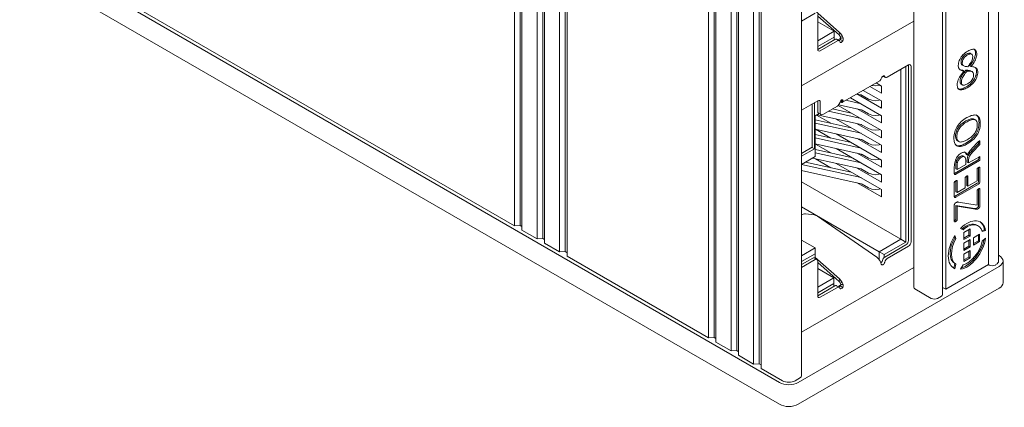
# Model space of a CAD drawing. Header units: millimetres. Extents: x 5 to 292, y 5 to 205.
# Tile 1 of 21: x 45 to 73, y 42 to 53. Entities that reach past the tile are written whole.
import ezdxf

# ---------------------------------------------------------------- set-up
doc = ezdxf.new("R2010")
doc.units = ezdxf.units.MM

# ---------------------------------------------------------------- blocks, each defined once
blk = doc.blocks.new('Seite_1')
at = {"color": 7, "linetype": 'Continuous', "lineweight": 9}
for p, q in [((59.02, 103.0091), (59.02, 47.1811)), ((59.1791, 102.9172), (59.1791, 47.1914)), ((59.2321, 102.8866), (59.2321, 47.0587)), ((59.6564, 102.6417), (59.6564, 46.8137)), ((59.8155, 102.5498), (59.8155, 46.8239)), ((59.8685, 102.5192), (59.8685, 46.6912)), ((60.2928, 102.2743), (60.2928, 46.4463)), ((60.4519, 102.1824), (60.4519, 46.4565)), ((60.5049, 102.1518), (60.5049, 46.3238)), ((72.3666, 101.7946), (72.3666, 46.0891)), ((72.652, 46.1911), (72.652, 101.9593)), ((71.0774, 45.2522), (71.0774, 101.0502)), ((71.1646, 45.3951), (71.1646, 101.1005)), ((70.2617, 100.5793), (70.2617, 45.4563)), ((64.4824, 99.8554), (64.4824, 44.0274)), ((64.6415, 99.7635), (64.6415, 44.0376)), ((64.6945, 99.7329), (64.6945, 43.905)), ((65.1188, 99.488), (65.1188, 43.66)), ((65.2779, 99.3961), (65.2779, 43.6702)), ((65.3309, 99.3655), (65.3309, 43.5375)), ((65.7552, 99.1205), (65.7552, 43.2926)), ((65.9143, 99.0287), (65.9143, 43.3028)), ((65.9673, 98.9981), (65.9673, 43.1701)), ((67.1078, 42.9603), (67.1078, 98.7584)), ((66.48, 42.7721), (45.09, 55.1216)), ((66.48, 42.1597), (45.09, 54.5092)), ((59.02, 47.1811), (48.5018, 53.2538)), ((67.1078, 51.1249), (70.2617, 52.9458)), ((68.1636, 52.3903), (68.0928, 52.4312)), ((71.8354, 51.6818), (71.8707, 51.6614)), ((69.3969, 51.3999), (69.4677, 51.359)), ((71.648, 51.5598), (71.6833, 51.5394)), ((71.7341, 51.559), (71.7694, 51.5386)), ((68.2429, 50.6493), (69.3042, 51.2621)), ((67.5806, 50.3512), (67.6513, 50.3104)), ((72.0709, 49.4689), (71.9019, 49.2948)), ((71.9126, 49.3676), (72.0707, 49.5335)), ((72.1063, 49.4485), (71.9372, 49.2744)), ((72.0709, 49.4689), (72.1063, 49.4485)), ((71.7419, 49.1882), (71.7772, 49.1678)), ((71.8058, 48.9507), (72.1113, 49.1271)), ((71.9019, 49.2948), (71.9372, 49.2744)), ((71.406, 48.65), (71.406, 48.8267)), ((72.0758, 49.0365), (71.4096, 48.6518)), ((72.1112, 49.016), (71.445, 48.6314)), ((71.4501, 48.7862), (71.4501, 48.879)), ((71.4573, 48.9722), (71.4927, 48.9518)), ((71.7278, 48.9057), (71.4854, 48.7657)), ((71.4854, 48.7657), (71.4854, 48.8586)), ((71.7278, 49.0133), (71.7278, 48.9057)), ((71.7705, 49.0449), (71.7705, 48.9711)), ((71.7705, 48.9711), (71.8058, 48.9507)), ((71.8058, 49.0245), (71.8058, 48.9507)), ((72.0909, 48.8234), (72.0909, 48.4429)), ((72.1262, 48.822), (72.1262, 48.4225)), ((71.4501, 48.7862), (71.4854, 48.7657)), ((71.7111, 48.2526), (71.7111, 48.5316)), ((71.7538, 48.5776), (71.7538, 48.3181)), ((71.7891, 48.5766), (71.7891, 48.2977)), ((72.0468, 48.4465), (72.0468, 48.7762)), ((71.406, 48.0067), (71.406, 48.4021)), ((72.0519, 48.3792), (71.4097, 48.0084)), ((72.0873, 48.3588), (71.445, 47.988)), ((71.4501, 48.4487), (71.4501, 48.1428)), ((71.4854, 48.4479), (71.4854, 48.1224)), ((71.4854, 48.1224), (71.7111, 48.2526)), ((71.7538, 48.3181), (71.7891, 48.2977)), ((71.7891, 48.2977), (72.0468, 48.4465)), ((71.4501, 48.1428), (71.4854, 48.1224)), ((72.0454, 47.7662), (72.0454, 48.1727)), ((72.0909, 48.2206), (72.0909, 47.7483)), ((72.1262, 48.2194), (72.1262, 47.7279)), ((71.406, 47.3076), (71.406, 47.7708)), ((71.4414, 47.8285), (71.4633, 47.8411)), ((71.4515, 47.7542), (71.4868, 47.7338)), ((71.4515, 47.7542), (71.4515, 47.3747)), ((71.9706, 47.6699), (71.4515, 47.7542)), ((72.006, 47.6495), (71.4868, 47.7338)), ((71.4868, 47.7338), (71.4868, 47.3543)), ((71.5285, 47.8499), (72.0454, 47.7662)), ((72.0535, 47.6895), (72.0329, 47.6776)), ((71.9706, 47.6699), (72.006, 47.6495)), ((72.0889, 47.6691), (72.0683, 47.6572)), ((59.1791, 47.1914), (59.02, 47.1811)), ((59.2321, 47.1607), (59.1791, 47.1914)), ((72.0781, 47.1815), (72.0427, 47.2019)), ((59.6564, 46.8137), (59.2321, 47.0587)), ((71.4053, 46.8815), (71.4177, 46.8411)), ((71.4247, 46.9125), (71.4531, 46.8206)), ((71.6512, 47.0671), (71.5842, 47.1109)), ((71.6772, 46.9974), (71.854, 47.0995)), ((71.6772, 46.7933), (71.6772, 46.9974)), ((71.8186, 46.9158), (71.6772, 46.8341)), ((71.854, 46.8954), (71.6772, 46.7933)), ((71.8186, 47.0791), (71.8186, 46.9158)), ((71.854, 46.8954), (71.8186, 46.9158)), ((71.854, 47.0995), (71.854, 46.8954)), ((71.9424, 46.8443), (72.1192, 46.9464)), ((72.0838, 46.926), (72.0838, 46.7627)), ((72.1192, 46.9464), (72.1192, 46.7423)), ((72.2525, 47.0685), (72.1836, 47.0473)), ((72.2879, 47.0481), (72.1925, 47.0188)), ((72.2879, 47.0481), (72.2525, 47.0685)), ((59.8155, 46.8239), (59.6564, 46.8137)), ((59.8685, 46.7933), (59.8155, 46.8239)), ((60.2928, 46.4463), (59.8685, 46.6912)), ((71.4531, 46.8206), (71.4177, 46.8411)), ((71.6772, 46.6912), (71.854, 46.7933)), ((71.6772, 46.4871), (71.6772, 46.6912)), ((71.8186, 46.6096), (71.6772, 46.5279)), ((71.854, 46.5892), (71.6772, 46.4871)), ((71.8186, 46.7729), (71.8186, 46.6096)), ((71.854, 46.5892), (71.8186, 46.6096)), ((71.854, 46.7933), (71.854, 46.5892)), ((71.9424, 46.6402), (71.9424, 46.8443)), ((72.0838, 46.7627), (71.9424, 46.681)), ((72.1192, 46.7423), (71.9424, 46.6402)), ((72.1192, 46.7423), (72.0838, 46.7627)), ((72.1925, 46.7546), (72.2879, 46.8354)), ((60.4519, 46.4565), (60.2928, 46.4463)), ((60.5049, 46.4259), (60.4519, 46.4565)), ((64.4824, 44.0274), (60.5049, 46.3238)), ((71.6772, 46.3851), (71.854, 46.4871)), ((71.6772, 46.1809), (71.6772, 46.3851)), ((71.8186, 46.3034), (71.6772, 46.2218)), ((71.8186, 46.4667), (71.8186, 46.3034)), ((71.854, 46.283), (71.8186, 46.3034)), ((71.854, 46.4871), (71.854, 46.283)), ((72.652, 46.353), (72.6672, 46.3442)), ((72.6672, 46.0381), (67.0103, 42.7721)), ((67.5393, 46.2377), (67.4683, 46.2787)), ((72.3666, 46.0891), (71.1646, 45.3951)), ((71.4177, 46.1194), (71.3894, 45.9947)), ((71.4531, 46.099), (71.4177, 46.1194)), ((71.4531, 46.099), (71.4247, 45.9743)), ((71.5842, 45.9601), (71.6512, 46.0813)), ((71.854, 46.283), (71.6772, 46.1809)), ((72.3843, 46.0789), (72.3666, 46.0891)), ((72.5788, 46.0891), (72.5611, 46.0789)), ((72.777, 45.5788), (72.777, 46.1911)), ((67.1078, 44.1898), (70.2617, 46.0108)), ((71.4247, 45.9743), (71.3894, 45.9947)), ((68.1624, 45.4544), (68.0915, 45.4954)), ((72.6672, 45.4257), (67.0103, 42.1597)), ((70.758, 45.1399), (70.2984, 45.4053)), ((71.0408, 45.2011), (70.9347, 45.1399)), ((71.1646, 45.3951), (71.0774, 45.4454)), ((71.0938, 45.4359), (71.0774, 45.4264)), ((64.6415, 44.0376), (64.4824, 44.0274)), ((64.6945, 44.007), (64.6415, 44.0376)), ((65.1188, 43.66), (64.6945, 43.905)), ((65.2779, 43.6702), (65.1188, 43.66)), ((65.3309, 43.6396), (65.2779, 43.6702)), ((65.7552, 43.2926), (65.3309, 43.5375)), ((65.9143, 43.3028), (65.7552, 43.2926)), ((65.9673, 43.2722), (65.9143, 43.3028)), ((66.5684, 42.8231), (65.9673, 43.1701)), ((67.0712, 42.9093), (66.9219, 42.8231))]:
    blk.add_line(p, q, dxfattribs=at)
at = {"color": 7, "lineweight": 9, "flags": 128}
for points in [[(67.4833, 53.2371), (68.1733, 52.6267)], [(67.4904, 53.1687), (67.1015, 52.9441)], [(67.5611, 52.1481), (67.5611, 53.1279)], [(68.161, 52.5533), (67.5611, 53.0841)], [(68.0192, 52.6554), (67.5611, 52.9199)], [(68.0192, 52.6554), (67.5611, 52.391)], [(67.5611, 52.2277), (68.0192, 52.4921)], [(68.0429, 52.4262), (67.5611, 52.1481)], [(68.0192, 52.4921), (68.0192, 52.6554)], [(68.0192, 52.4921), (68.0192, 52.4116)], [(68.0429, 52.4262), (68.0651, 52.4349), (68.0851, 52.4344), (68.0922, 52.43)], [(68.2091, 52.4609), (68.1268, 52.4134)], [(68.1733, 52.6267), (68.161, 52.5533)], [(68.1966, 52.5008), (68.1807, 52.53), (68.161, 52.5533)], [(68.1614, 52.3926), (68.1788, 52.406), (68.1943, 52.4247)], [(68.1733, 52.6267), (68.2152, 52.5813), (68.2495, 52.5245)], [(68.1943, 52.4247), (68.2017, 52.4361), (68.2067, 52.4476), (68.2092, 52.4592), (68.2091, 52.4707)], [(68.1943, 52.4247), (68.265, 52.3838)], [(68.2495, 52.5245), (68.1966, 52.5008)], [(68.1966, 52.5008), (68.2091, 52.4707)], [(68.2091, 52.4707), (68.2744, 52.4642)], [(68.2744, 52.4642), (68.2495, 52.5245)], [(68.2744, 52.4642), (68.2761, 52.4205), (68.265, 52.3838)], [(67.6318, 52.1072), (67.6048, 52.0978), (67.5818, 52.1023), (67.5665, 52.1199), (67.5611, 52.1481)], [(68.1136, 52.3854), (67.6318, 52.1072)], [(68.1813, 52.3662), (68.1715, 52.3839), (68.1558, 52.3936), (68.1358, 52.3941), (68.1136, 52.3854)], [(68.2322, 52.3518), (68.2155, 52.3452), (68.2005, 52.3456), (68.1887, 52.3528), (68.1813, 52.3662)], [(68.265, 52.3838), (68.2495, 52.3652), (68.2322, 52.3518)], [(71.7857, 52.0989), (71.814, 52.1143), (71.8405, 52.1269), (71.8652, 52.1367), (71.8882, 52.1436), (71.9095, 52.1478), (71.9287, 52.1497), (71.9463, 52.1493), (71.9623, 52.1468), (71.9767, 52.1421), (71.9912, 52.1342), (72.0036, 52.1238), (72.0139, 52.1108), (72.0223, 52.0952), (72.0287, 52.0775), (72.0332, 52.0579), (72.036, 52.0365), (72.0369, 52.0133)], [(71.951, 52.1577), (71.9621, 52.1499), (71.9718, 52.1403), (71.9801, 52.1288), (71.9869, 52.1156), (71.9933, 52.0979), (71.9979, 52.0783), (72.0006, 52.0569), (72.0015, 52.0337)], [(71.5178, 51.6944), (71.5195, 51.7281), (71.5245, 51.7623), (71.5328, 51.7971), (71.5445, 51.8321), (71.5596, 51.8667), (71.5781, 51.9008), (71.6001, 51.9343), (71.6235, 51.9644), (71.6499, 51.9938), (71.6795, 52.0224), (71.712, 52.0496), (71.7474, 52.075), (71.7857, 52.0989)], [(71.5952, 51.7864), (71.5971, 51.8152), (71.6027, 51.8434), (71.612, 51.871), (71.625, 51.8979), (71.6417, 51.9241), (71.6615, 51.9483), (71.6847, 51.9707), (71.7113, 51.9915), (71.7413, 52.0107)], [(71.6306, 51.766), (71.6325, 51.7948), (71.638, 51.823), (71.6473, 51.8506), (71.6603, 51.8775), (71.677, 51.9037), (71.6969, 51.9278), (71.7201, 51.9503), (71.7467, 51.9711), (71.7767, 51.9903)], [(71.7413, 52.0107), (71.7605, 52.021), (71.7785, 52.0292), (71.7953, 52.0351), (71.8109, 52.0389), (71.8257, 52.0404), (71.839, 52.0396), (71.8507, 52.0364), (71.8574, 52.0331)], [(71.7767, 51.9903), (71.7959, 52.0006), (71.8139, 52.0087), (71.8307, 52.0147), (71.8463, 52.0184), (71.8611, 52.02), (71.8744, 52.0192), (71.8861, 52.016), (71.8975, 52.0095), (71.907, 52.0002), (71.9144, 51.988), (71.9198, 51.9731), (71.923, 51.9556), (71.9241, 51.9355)], [(71.9241, 51.9355), (71.9223, 51.9089), (71.9169, 51.8812), (71.9078, 51.8525), (71.8952, 51.8226), (71.879, 51.7917), (71.86, 51.7604), (71.8379, 51.7281), (71.8128, 51.6949), (71.7847, 51.6608)], [(72.0015, 52.0337), (72, 52.004), (71.9954, 51.9735), (71.9878, 51.942), (71.9772, 51.9099), (71.9638, 51.8773), (71.9476, 51.844), (71.925, 51.8043), (71.8986, 51.7641), (71.8687, 51.7233), (71.8354, 51.6818)], [(71.8926, 52.0128), (71.8572, 52.0332)], [(72.0369, 52.0133), (72.0354, 51.9836), (72.0308, 51.9531), (72.0231, 51.9216), (72.0126, 51.8895), (71.9992, 51.8568), (71.9829, 51.8236), (71.9603, 51.7839), (71.934, 51.7437), (71.9041, 51.7029), (71.8707, 51.6614)], [(69.5177, 51.364), (70.1161, 51.7095)], [(69.9024, 51.5861), (69.9024, 46.8076)], [(70.0438, 46.7259), (70.0438, 51.6678)], [(70.1161, 51.7095), (70.1431, 51.7189), (70.1661, 51.7145), (70.1814, 51.6968), (70.1868, 51.6687)], [(70.1161, 51.7095), (70.1161, 46.7697)], [(70.1868, 51.6687), (70.1868, 46.7289)], [(71.6833, 51.5394), (71.6548, 51.5411), (71.629, 51.545), (71.6057, 51.5512), (71.585, 51.56), (71.5669, 51.5716), (71.5514, 51.586), (71.5413, 51.5993), (71.5329, 51.6144), (71.5263, 51.6312), (71.5216, 51.6502), (71.5188, 51.6712), (71.5178, 51.6944)], [(71.648, 51.5598), (71.6253, 51.561), (71.6042, 51.5635), (71.5888, 51.5665), (71.5743, 51.5703)], [(71.634, 51.7027), (71.6206, 51.7128), (71.6101, 51.7253), (71.6025, 51.7404), (71.5985, 51.754), (71.5961, 51.7694), (71.5952, 51.7864)], [(71.7847, 51.6608), (71.7563, 51.6618), (71.7311, 51.6641), (71.7088, 51.6677), (71.6895, 51.6731), (71.6729, 51.6803), (71.6591, 51.6896), (71.6486, 51.7005), (71.6406, 51.7135), (71.6351, 51.7287), (71.6317, 51.7462), (71.6306, 51.766)], [(71.6351, 51.7021), (71.6705, 51.6817)], [(71.8707, 51.6614), (71.8998, 51.6609), (71.9267, 51.6588), (71.9515, 51.6552), (71.9741, 51.6497), (71.9943, 51.642), (72.012, 51.6321), (72.0273, 51.6199), (72.0392, 51.6067), (72.049, 51.5918), (72.0567, 51.5749), (72.0623, 51.5556), (72.0656, 51.5338), (72.0667, 51.5094)], [(71.9949, 51.6374), (72.0042, 51.6266), (72.0123, 51.6146), (72.0189, 51.6014), (72.0242, 51.5867), (72.0282, 51.5696), (72.0306, 51.5506), (72.0314, 51.5299)], [(69.3353, 51.2976), (69.3104, 51.266)], [(69.3353, 51.2976), (69.351, 51.3313), (69.3663, 51.3655)], [(69.3663, 51.3655), (69.3817, 51.3842), (69.3991, 51.3976)], [(69.4159, 51.389), (69.385, 51.3711)], [(69.3991, 51.3976), (69.4158, 51.4042), (69.4308, 51.4038), (69.4425, 51.3966), (69.4499, 51.3832)], [(69.4499, 51.3832), (69.4597, 51.3654), (69.4754, 51.3558), (69.4954, 51.3553), (69.5177, 51.364)], [(71.488, 51.1523), (71.4898, 51.1872), (71.4954, 51.2221), (71.5046, 51.257), (71.5172, 51.2921), (71.533, 51.3273), (71.5521, 51.3627), (71.5731, 51.3968), (71.5969, 51.4315), (71.6234, 51.4668), (71.6522, 51.5028), (71.6833, 51.5394)], [(71.5687, 51.2524), (71.5701, 51.2776), (71.5744, 51.3028), (71.5816, 51.3281), (71.5915, 51.354), (71.6042, 51.3808), (71.6197, 51.4086), (71.6372, 51.436), (71.6575, 51.4647), (71.6805, 51.4947), (71.706, 51.5261), (71.7341, 51.559)], [(71.6041, 51.232), (71.6055, 51.2572), (71.6098, 51.2824), (71.6169, 51.3077), (71.6268, 51.3336), (71.6395, 51.3604), (71.6551, 51.3882), (71.6726, 51.4156), (71.6928, 51.4443), (71.7158, 51.4742), (71.7414, 51.5057), (71.7694, 51.5386)], [(71.7341, 51.559), (71.7628, 51.559), (71.7892, 51.558), (71.8131, 51.556), (71.8346, 51.5527), (71.8535, 51.5476), (71.87, 51.5407), (71.8748, 51.5381)], [(72.0314, 51.5299), (72.0298, 51.494), (72.0251, 51.4586), (72.0173, 51.4236), (72.0064, 51.3891), (71.9927, 51.3554), (71.9763, 51.3225), (71.957, 51.2905), (71.9351, 51.2594), (71.9091, 51.228), (71.88, 51.1978), (71.848, 51.1687), (71.8132, 51.141), (71.7757, 51.1148), (71.7354, 51.09)], [(71.7694, 51.5386), (71.7982, 51.5386), (71.8245, 51.5376), (71.8485, 51.5356), (71.8699, 51.5323), (71.8889, 51.5272), (71.9053, 51.5203), (71.9193, 51.5113), (71.9306, 51.5), (71.9394, 51.4864), (71.9457, 51.4702), (71.9494, 51.4511), (71.9507, 51.4291)], [(72.0667, 51.5094), (72.0652, 51.4736), (72.0605, 51.4382), (72.0527, 51.4032), (72.0418, 51.3687), (72.0281, 51.3349), (72.0116, 51.3021), (71.9924, 51.2701), (71.9704, 51.239), (71.9444, 51.2076), (71.9154, 51.1774), (71.8834, 51.1483), (71.8486, 51.1206), (71.811, 51.0944), (71.7707, 51.0696)], [(71.9507, 51.4291), (71.9491, 51.4029), (71.9446, 51.3771), (71.9371, 51.3517), (71.9265, 51.3265), (71.9129, 51.3016), (71.8963, 51.2772), (71.8781, 51.2553), (71.8572, 51.2343), (71.8338, 51.2145), (71.8079, 51.1957), (71.7794, 51.178)], [(71.9094, 51.5181), (71.8741, 51.5385)], [(69.0248, 51.1008), (69.3544, 50.9105)], [(69.3113, 51.1395), (69.2899, 51.1312), (69.1847, 51.1191), (69.0794, 51.1312), (69.0783, 51.1317)], [(69.2016, 51.2028), (69.3544, 51.1146)], [(69.3544, 51.1146), (69.3544, 50.9105)], [(71.7707, 51.0696), (71.7417, 51.0536), (71.714, 51.0401), (71.6878, 51.029), (71.663, 51.0203), (71.6396, 51.014), (71.6181, 51.0103), (71.5982, 51.0089), (71.5798, 51.0099), (71.563, 51.0133), (71.5458, 51.02), (71.5308, 51.0297), (71.5179, 51.0426), (71.5072, 51.0585), (71.4988, 51.0774), (71.4928, 51.0994), (71.4892, 51.1243), (71.488, 51.1523)], [(71.7354, 51.09), (71.7063, 51.0741), (71.6787, 51.0605), (71.6525, 51.0494), (71.6276, 51.0407), (71.6042, 51.0345), (71.5827, 51.0307), (71.5628, 51.0293), (71.5445, 51.0303), (71.5276, 51.0337), (71.5166, 51.0375), (71.5064, 51.0426)], [(71.6027, 51.1677), (71.5936, 51.1742), (71.586, 51.1827), (71.5797, 51.193), (71.5749, 51.2051), (71.5715, 51.219), (71.5694, 51.2348), (71.5687, 51.2524)], [(71.6027, 51.1677), (71.638, 51.1473)], [(71.7794, 51.178), (71.7558, 51.1652), (71.7339, 51.1549), (71.7136, 51.1472), (71.6951, 51.1421), (71.6776, 51.1395), (71.6619, 51.1397), (71.648, 51.1427), (71.6377, 51.1474), (71.6288, 51.154), (71.6212, 51.1624), (71.6151, 51.1726), (71.6103, 51.1847), (71.6068, 51.1986), (71.6048, 51.2144), (71.6041, 51.232)], [(68.5032, 50.7732), (68.4702, 50.7805)], [(68.4803, 50.7864), (69.3544, 50.2818)], [(68.6606, 50.8905), (68.7786, 50.8644)], [(68.6642, 50.8926), (69.3544, 50.4941)], [(68.8134, 50.8513), (68.7972, 50.8589), (68.7786, 50.8644)], [(68.8134, 50.8513), (68.9902, 50.7492)], [(68.841, 50.9946), (69.3544, 50.6982)], [(69.3113, 50.7231), (69.2899, 50.7148), (69.1847, 50.7027), (69.0794, 50.7148), (68.9902, 50.7492)], [(67.5599, 50.7032), (67.1002, 50.4378)], [(67.401, 50.6115), (67.401, 49.3908)], [(67.4699, 50.6513), (67.4699, 49.3489)], [(67.5599, 50.7032), (67.5869, 50.7126), (67.6099, 50.7081), (67.6252, 50.6905), (67.6306, 50.6624)], [(67.5599, 50.397), (67.5599, 50.7032)], [(67.6306, 50.3562), (67.6306, 50.6624)], [(67.7013, 50.3153), (68.1123, 50.5526)], [(68.5032, 50.3568), (67.9756, 50.4737)], [(68.1123, 50.5526), (68.1346, 50.5696), (68.1546, 50.5932), (68.1702, 50.621), (68.1801, 50.6501)], [(68.1345, 50.5696), (69.3544, 49.8654)], [(68.1496, 50.5874), (68.7786, 50.448)], [(68.2482, 50.6528), (68.214, 50.6414), (68.172, 50.6502)], [(68.1801, 50.6501), (68.1874, 50.6719), (68.1992, 50.6927), (68.2142, 50.7104), (68.2309, 50.7232)], [(68.2125, 50.7102), (68.2482, 50.6528)], [(68.2309, 50.7232), (68.2482, 50.7298), (68.2637, 50.729)], [(68.2731, 50.6844), (68.2326, 50.7271)], [(68.2482, 50.6528), (68.2731, 50.6844)], [(68.2637, 50.729), (68.2748, 50.71), (68.2731, 50.6844)], [(68.7786, 50.6194), (68.3541, 50.7135)], [(68.6722, 50.4715), (69.3544, 50.0777)], [(69.3544, 50.6982), (69.3544, 50.4941)], [(67.5995, 50.3403), (67.4876, 50.2757)], [(67.4876, 50.2757), (67.4876, 49.1305)], [(67.5283, 50.2991), (67.9294, 50.0676)], [(67.5402, 50.306), (68.7786, 50.0315)], [(67.5806, 50.3512), (67.5652, 50.3689), (67.5599, 50.397)], [(67.6306, 50.3562), (67.636, 50.328), (67.6513, 50.3104), (67.6742, 50.3059), (67.7013, 50.3153)], [(68.7786, 50.203), (67.8595, 50.4067)], [(68.0754, 50.1874), (69.3544, 49.449)], [(68.8134, 50.4349), (68.7972, 50.4425), (68.7786, 50.448)], [(68.8134, 50.4349), (68.9902, 50.3328)], [(69.3113, 50.3067), (69.2899, 50.2984), (69.1847, 50.2863), (69.0794, 50.2984), (68.9902, 50.3328)], [(69.3544, 50.2818), (69.3544, 50.0777)], [(71.3949, 49.6527), (71.3964, 49.6982), (71.4009, 49.7425), (71.4085, 49.7856), (71.419, 49.8274), (71.4325, 49.8679), (71.4484, 49.9064), (71.467, 49.9438), (71.4882, 49.9799), (71.5121, 50.0147), (71.5393, 50.0489), (71.5691, 50.0818), (71.6018, 50.1133), (71.637, 50.1435), (71.6748, 50.1723), (71.715, 50.1998), (71.7578, 50.2258)], [(71.729, 50.1326), (71.7612, 50.1502), (71.7925, 50.1653), (71.8228, 50.1777), (71.8521, 50.1875), (71.8739, 50.1927), (71.8944, 50.1955), (71.9137, 50.1959), (71.9319, 50.1939), (71.9479, 50.1896), (71.9625, 50.1827)], [(71.7578, 50.2258), (71.7898, 50.2435), (71.8207, 50.2589), (71.8504, 50.2718), (71.8788, 50.2825), (71.9061, 50.2907), (71.9321, 50.2966), (71.9609, 50.3004), (71.9876, 50.3007), (72.0124, 50.2976), (72.0351, 50.291), (72.0539, 50.282), (72.0709, 50.27), (72.0861, 50.255), (72.0994, 50.237), (72.1109, 50.216), (72.1204, 50.192), (72.1278, 50.1648), (72.1331, 50.1345), (72.1363, 50.1011), (72.1374, 50.0646)], [(71.9981, 50.1622), (71.9628, 50.1826)], [(72.019, 50.3021), (72.0359, 50.2901), (72.0509, 50.2751), (72.0641, 50.2573), (72.0755, 50.2364), (72.0851, 50.2124), (72.0925, 50.1852), (72.0978, 50.155), (72.101, 50.1215), (72.102, 50.085)], [(68.5032, 49.9404), (67.4876, 50.1655)], [(68.7786, 49.7866), (67.4876, 50.0727)], [(68.6722, 50.0551), (69.3544, 49.6613)], [(68.8134, 50.0185), (68.7972, 50.0261), (68.7786, 50.0315)], [(68.8134, 50.0185), (68.9902, 49.9164)], [(69.3113, 49.8902), (69.2899, 49.882), (69.1847, 49.8699), (69.0794, 49.882), (68.9902, 49.9164)], [(71.4417, 49.7138), (71.4431, 49.7492), (71.4472, 49.7833), (71.454, 49.816), (71.4636, 49.8475), (71.4756, 49.8776), (71.4895, 49.906), (71.5054, 49.9332), (71.5234, 49.9593), (71.5432, 49.9842), (71.5691, 50.0124), (71.5973, 50.0392), (71.6279, 50.0646), (71.6601, 50.0885), (71.6938, 50.1112), (71.729, 50.1326)], [(71.4771, 49.6934), (71.4785, 49.7288), (71.4826, 49.7629), (71.4894, 49.7956), (71.499, 49.827), (71.5109, 49.8572), (71.5248, 49.8856), (71.5407, 49.9128), (71.5587, 49.9388), (71.5786, 49.9637), (71.6044, 49.992), (71.6327, 50.0188), (71.6632, 50.0441), (71.6955, 50.0681), (71.7292, 50.0908), (71.7643, 50.1122)], [(72.102, 50.085), (72.1005, 50.0386), (72.0959, 49.9936), (72.0883, 49.95), (72.0776, 49.9079), (72.064, 49.8672), (72.048, 49.8286), (72.0292, 49.7913), (72.0078, 49.7554), (71.9838, 49.7208), (71.9564, 49.6867), (71.9262, 49.6538), (71.8932, 49.6223), (71.8575, 49.592), (71.8192, 49.5629), (71.7782, 49.5351), (71.7347, 49.5086)], [(72.0538, 50.0218), (72.0524, 49.9859), (72.0484, 49.9515), (72.0416, 49.9186), (72.0322, 49.8873), (72.0203, 49.8574), (72.0066, 49.8292), (71.9907, 49.8022), (71.9727, 49.7763), (71.9528, 49.7515), (71.9268, 49.7233), (71.8982, 49.6965), (71.8671, 49.6711), (71.8342, 49.6469), (71.7996, 49.6237), (71.7632, 49.6017)], [(71.7643, 50.1122), (71.7966, 50.1298), (71.8279, 50.1449), (71.8582, 50.1573), (71.8875, 50.1671), (71.9092, 50.1723), (71.9298, 50.1751), (71.9491, 50.1755), (71.9672, 50.1735), (71.9825, 50.1694), (71.9964, 50.1631), (72.0091, 50.1545), (72.0204, 50.1436), (72.0304, 50.1303), (72.0388, 50.1145), (72.0454, 50.0957), (72.05, 50.074), (72.0529, 50.0494), (72.0538, 50.0218)], [(72.1374, 50.0646), (72.1358, 50.0182), (72.1313, 49.9732), (72.1236, 49.9296), (72.1129, 49.8875), (72.0994, 49.8468), (72.0833, 49.8082), (72.0646, 49.7709), (72.0432, 49.735), (72.0191, 49.7004), (71.9918, 49.6663), (71.9616, 49.6334), (71.9286, 49.6019), (71.8928, 49.5716), (71.8545, 49.5425), (71.8136, 49.5147), (71.77, 49.4882)], [(67.4876, 49.9012), (68.7786, 49.6151)], [(68.5032, 49.524), (67.4876, 49.7491)], [(68.7786, 49.3702), (67.4876, 49.6563)], [(67.5016, 49.8981), (67.9294, 49.6511)], [(68.0754, 49.771), (69.3544, 49.0326)], [(68.6722, 49.6387), (69.3544, 49.2448)], [(69.3544, 49.8654), (69.3544, 49.6613)], [(71.77, 49.4882), (71.7387, 49.471), (71.7085, 49.456), (71.6794, 49.4433), (71.6514, 49.433), (71.6244, 49.4249), (71.5987, 49.4191), (71.5757, 49.416), (71.554, 49.415), (71.5336, 49.4163), (71.5145, 49.4199), (71.4966, 49.4256), (71.478, 49.4349), (71.4612, 49.4471), (71.4461, 49.4622), (71.4329, 49.4802), (71.4214, 49.5012), (71.4119, 49.5253), (71.4044, 49.5524), (71.3991, 49.5827), (71.396, 49.6161), (71.3949, 49.6527)], [(71.4983, 49.5743), (71.486, 49.5829), (71.475, 49.5936), (71.4651, 49.6065), (71.4567, 49.6221), (71.4502, 49.6406), (71.4455, 49.6621), (71.4427, 49.6865), (71.4417, 49.7138)], [(71.7632, 49.6017), (71.7349, 49.5861), (71.7072, 49.5726), (71.6802, 49.5611), (71.6538, 49.5517), (71.6286, 49.5448), (71.6051, 49.541), (71.5831, 49.5404), (71.5628, 49.5428), (71.5443, 49.5485), (71.5277, 49.5576), (71.5131, 49.5702), (71.5005, 49.5861), (71.4921, 49.6017), (71.4855, 49.6202), (71.4808, 49.6417), (71.478, 49.6661), (71.4771, 49.6934)], [(67.401, 49.3908), (67.1078, 49.2215)], [(67.4699, 49.3489), (67.1078, 49.1399)], [(67.3992, 49.3898), (67.4699, 49.3489)], [(67.4876, 49.4848), (68.7786, 49.1987)], [(67.5016, 49.4817), (67.9294, 49.2347)], [(68.0754, 49.3546), (69.3544, 48.6161)], [(68.8134, 49.6021), (68.7972, 49.6097), (68.7786, 49.6151)], [(68.8134, 49.6021), (68.9902, 49.5)], [(69.3113, 49.4738), (69.2899, 49.4656), (69.1847, 49.4535), (69.0794, 49.4656), (68.9902, 49.5)], [(69.3544, 49.449), (69.3544, 49.2448)], [(71.7347, 49.5086), (71.7034, 49.4914), (71.6732, 49.4764), (71.6441, 49.4638), (71.616, 49.4534), (71.5891, 49.4453), (71.5633, 49.4395), (71.5403, 49.4364), (71.5186, 49.4355), (71.4982, 49.4368), (71.4791, 49.4403), (71.4613, 49.446), (71.4437, 49.4547)], [(71.498, 49.5744), (71.5334, 49.554)], [(71.7772, 49.1678), (71.7872, 49.1954), (71.7998, 49.2222), (71.8153, 49.2488), (71.8338, 49.2758), (71.8504, 49.2976), (71.869, 49.3198), (71.8897, 49.3431), (71.9126, 49.3676)], [(72.0707, 49.5335), (72.081, 49.5439), (72.0894, 49.5523), (72.0959, 49.5586), (72.1006, 49.5629), (72.1066, 49.5679), (72.1112, 49.571)], [(72.0937, 49.5425), (72.0933, 49.5255), (72.0923, 49.5119), (72.0904, 49.5008), (72.0876, 49.4917), (72.0835, 49.4836), (72.078, 49.4763), (72.0709, 49.4689)], [(72.129, 49.5221), (72.1287, 49.5051), (72.1276, 49.4915), (72.1257, 49.4804), (72.123, 49.4713), (72.1188, 49.4632), (72.1133, 49.4559), (72.1063, 49.4485)], [(72.1112, 49.571), (72.1154, 49.573), (72.119, 49.5736), (72.1214, 49.5729), (72.1234, 49.5707), (72.1251, 49.567), (72.1265, 49.5618), (72.1276, 49.555), (72.1284, 49.5464), (72.1289, 49.5354), (72.129, 49.5221)], [(67.4876, 49.1305), (67.1078, 48.9113)], [(67.4099, 49.0856), (68.7786, 48.7823)], [(68.7786, 48.9538), (67.4876, 49.2399)], [(68.5032, 49.1076), (67.4933, 49.3314)], [(68.6722, 49.2223), (69.3544, 48.8284)], [(68.8134, 49.1856), (68.7972, 49.1932), (68.7786, 49.1987)], [(68.8134, 49.1856), (68.9902, 49.0836)], [(69.3113, 49.0574), (69.2899, 49.0492), (69.1847, 49.0371), (69.0794, 49.0492), (68.9902, 49.0836)], [(71.4105, 48.9193), (71.4171, 48.9575), (71.426, 48.9939), (71.4372, 49.0286), (71.4508, 49.0613), (71.4667, 49.092), (71.4848, 49.1207), (71.5037, 49.1455), (71.5244, 49.1683), (71.5467, 49.189), (71.5706, 49.2074), (71.5961, 49.2237)], [(71.4573, 48.9722), (71.4639, 48.9975), (71.4721, 49.0207), (71.4819, 49.0419), (71.4934, 49.0612), (71.5065, 49.0785), (71.5256, 49.0989), (71.5471, 49.1169), (71.5707, 49.1325)], [(71.4927, 48.9518), (71.4992, 48.977), (71.5074, 49.0003), (71.5173, 49.0215), (71.5287, 49.0408), (71.5418, 49.0581), (71.561, 49.0785), (71.5824, 49.0965), (71.6061, 49.112)], [(71.5707, 49.1325), (71.5877, 49.1412), (71.6038, 49.1472), (71.6191, 49.1505), (71.6315, 49.1509), (71.6429, 49.1489), (71.6533, 49.1445)], [(71.5961, 49.2237), (71.6185, 49.2355), (71.6394, 49.2441), (71.6587, 49.2495), (71.6766, 49.2519), (71.6931, 49.2514), (71.7082, 49.2481), (71.722, 49.2421), (71.7357, 49.2327), (71.7481, 49.2204), (71.759, 49.2053), (71.7687, 49.1878), (71.7772, 49.1678)], [(71.6061, 49.112), (71.6231, 49.1208), (71.6392, 49.1268), (71.6544, 49.13), (71.6686, 49.1304), (71.6815, 49.1274), (71.6931, 49.1213), (71.7017, 49.1136), (71.7092, 49.1036), (71.7155, 49.0913), (71.7207, 49.0766), (71.7247, 49.0585), (71.727, 49.0373), (71.7278, 49.0133)], [(71.6889, 49.1239), (71.6536, 49.1444)], [(71.6882, 49.2616), (71.7007, 49.2529), (71.712, 49.2417), (71.7221, 49.2282), (71.7327, 49.2097), (71.7419, 49.1882)], [(71.9019, 49.2948), (71.877, 49.2681), (71.854, 49.2422), (71.8331, 49.2165), (71.8149, 49.1903), (71.7994, 49.1634), (71.7894, 49.1415), (71.7813, 49.119), (71.7753, 49.0956), (71.7717, 49.0709), (71.7705, 49.0449)], [(71.9372, 49.2744), (71.9123, 49.2477), (71.8893, 49.2218), (71.8685, 49.1961), (71.8502, 49.1699), (71.8348, 49.143), (71.8247, 49.1211), (71.8166, 49.0986), (71.8106, 49.0752), (71.807, 49.0505), (71.8058, 49.0245)], [(72.0937, 49.1022), (72.0932, 49.0856), (72.0919, 49.0719), (72.0901, 49.0609), (72.0879, 49.0521), (72.0848, 49.0452), (72.0807, 49.0401), (72.0758, 49.0365)], [(72.093, 49.1211), (72.0935, 49.1124), (72.0937, 49.1022)], [(72.129, 49.0818), (72.1286, 49.0652), (72.1273, 49.0515), (72.1255, 49.0404), (72.1233, 49.0317), (72.1201, 49.0248), (72.1161, 49.0197), (72.1112, 49.016)], [(72.1113, 49.1271), (72.1154, 49.1287), (72.119, 49.1286), (72.1213, 49.1273), (72.1232, 49.1249), (72.1248, 49.1213), (72.1261, 49.1164), (72.1276, 49.1078), (72.1287, 49.0964), (72.129, 49.0818)], [(68.7786, 48.5374), (67.1078, 48.9076)], [(68.5032, 48.6911), (67.2194, 48.9757)], [(67.5016, 49.0653), (67.9294, 48.8183)], [(68.0754, 48.9381), (69.3544, 48.1997)], [(68.6722, 48.8059), (69.3544, 48.412)], [(69.3544, 49.0326), (69.3544, 48.8284)], [(71.406, 48.8267), (71.4062, 48.8489), (71.4068, 48.8683), (71.4078, 48.8851), (71.4091, 48.903), (71.4105, 48.9193)], [(71.4501, 48.879), (71.4503, 48.9018), (71.451, 48.9214), (71.4522, 48.9378), (71.4543, 48.9556), (71.4573, 48.9722)], [(71.4854, 48.8586), (71.4857, 48.8814), (71.4864, 48.9009), (71.4875, 48.9174), (71.4897, 48.9352), (71.4927, 48.9518)], [(72.0468, 48.7762), (72.0481, 48.7841), (72.0518, 48.7923), (72.0584, 48.8011), (72.0657, 48.8078), (72.075, 48.8146), (72.0868, 48.8218)], [(72.0868, 48.8218), (72.0962, 48.8269), (72.1043, 48.8306), (72.1112, 48.8328), (72.1155, 48.8334), (72.1191, 48.833), (72.1219, 48.8319), (72.124, 48.8301), (72.1257, 48.8266), (72.1262, 48.822)], [(67.1078, 48.7362), (68.7786, 48.3659)], [(68.8134, 48.7692), (68.7972, 48.7768), (68.7786, 48.7823)], [(68.8134, 48.7692), (68.9902, 48.6672)], [(69.3113, 48.641), (69.2899, 48.6328), (69.1847, 48.6207), (69.0794, 48.6328), (68.9902, 48.6672)], [(69.3544, 48.6161), (69.3544, 48.412)], [(71.445, 48.6314), (71.435, 48.6264), (71.4266, 48.624), (71.4198, 48.6243), (71.4147, 48.6271), (71.4099, 48.6333), (71.407, 48.6409), (71.406, 48.65)], [(71.7111, 48.5316), (71.7125, 48.5395), (71.7166, 48.5479), (71.723, 48.5561), (71.7304, 48.5628), (71.74, 48.5696), (71.7515, 48.5767)], [(71.7515, 48.5767), (71.7609, 48.5819), (71.7689, 48.5855), (71.7755, 48.5876), (71.7795, 48.5882), (71.7828, 48.5878), (71.7853, 48.5867), (71.7872, 48.5848), (71.7886, 48.5812), (71.7891, 48.5766)], [(69.9024, 46.8076), (67.1078, 48.421)], [(68.6722, 48.3895), (69.3544, 47.9956)], [(68.8134, 48.3528), (68.7972, 48.3604), (68.7786, 48.3659)], [(68.8134, 48.3528), (68.9902, 48.2508)], [(69.3113, 48.2246), (69.2899, 48.2163), (69.1847, 48.2043), (69.0794, 48.2163), (68.9902, 48.2508)], [(71.406, 48.4021), (71.4073, 48.4099), (71.4111, 48.4181), (71.418, 48.4262), (71.4255, 48.4329), (71.4348, 48.44), (71.4466, 48.4473)], [(71.4466, 48.4473), (71.4559, 48.4523), (71.4641, 48.4558), (71.4709, 48.4579), (71.4751, 48.4586), (71.4785, 48.4586), (71.4812, 48.4577), (71.4832, 48.4559), (71.4849, 48.4525), (71.4854, 48.4479)], [(72.0909, 48.4429), (72.0897, 48.4314), (72.0861, 48.4189), (72.08, 48.4057), (72.0729, 48.3959), (72.0635, 48.3871), (72.0519, 48.3792)], [(72.1262, 48.4225), (72.125, 48.411), (72.1214, 48.3985), (72.1153, 48.3852), (72.1082, 48.3755), (72.0989, 48.3667), (72.0873, 48.3588)], [(69.3544, 48.1997), (69.3544, 47.9956)], [(71.445, 47.988), (71.435, 47.983), (71.4266, 47.9807), (71.4198, 47.9809), (71.4147, 47.9837), (71.4099, 47.9899), (71.407, 47.9976), (71.406, 48.0067)], [(72.0454, 48.1727), (72.0467, 48.1809), (72.0507, 48.1892), (72.0573, 48.1976), (72.0648, 48.2044), (72.0744, 48.2115), (72.0861, 48.2187)], [(72.0861, 48.2187), (72.0959, 48.2241), (72.1042, 48.2279), (72.1111, 48.2302), (72.1155, 48.2309), (72.1191, 48.2308), (72.1219, 48.2298), (72.124, 48.228), (72.1257, 48.2244), (72.1262, 48.2194)], [(69.2907, 46.4545), (67.1078, 47.7148)], [(71.406, 47.7708), (71.4073, 47.7834), (71.4109, 47.7954), (71.417, 47.8067), (71.4235, 47.8147), (71.4317, 47.822), (71.4414, 47.8285)], [(71.4633, 47.8411), (71.4727, 47.8462), (71.481, 47.8497), (71.4889, 47.852), (71.4971, 47.8532), (71.5062, 47.8533), (71.5165, 47.8522), (71.5285, 47.8499)], [(72.0909, 47.7483), (72.0896, 47.736), (72.0859, 47.7241), (72.0797, 47.7125), (72.0728, 47.7041), (72.0641, 47.6964), (72.0535, 47.6895)], [(72.1262, 47.7279), (72.125, 47.7156), (72.1213, 47.7037), (72.115, 47.6921), (72.1081, 47.6837), (72.0994, 47.676), (72.0889, 47.6691)], [(67.217, 47.516), (67.1864, 47.5159), (67.1508, 47.51), (67.1152, 47.4992), (67.1078, 47.4958)], [(67.4615, 47.4901), (67.217, 47.516)], [(67.5579, 47.4496), (67.5092, 47.4771), (67.4615, 47.4901)], [(69.2242, 46.2983), (67.5579, 47.4496)], [(72.0329, 47.6776), (72.0227, 47.6722), (72.0133, 47.6687), (72.003, 47.6672), (71.9938, 47.6672), (71.9833, 47.6683), (71.9706, 47.6699)], [(72.0683, 47.6572), (72.0581, 47.6518), (72.0486, 47.6483), (72.0384, 47.6468), (72.0292, 47.6468), (72.0186, 47.6479), (72.006, 47.6495)], [(71.4476, 47.3078), (71.4372, 47.3021), (71.4285, 47.2981), (71.4213, 47.2956), (71.4169, 47.2949), (71.4132, 47.295), (71.4104, 47.296), (71.4083, 47.298), (71.4066, 47.302), (71.406, 47.3076)], [(71.4515, 47.3747), (71.4502, 47.3654), (71.4464, 47.3568), (71.4398, 47.3483), (71.4324, 47.3417), (71.4232, 47.335), (71.4122, 47.3282)], [(71.4868, 47.3543), (71.4856, 47.345), (71.4818, 47.3364), (71.4751, 47.3279), (71.4678, 47.3213), (71.4586, 47.3146), (71.4476, 47.3078)], [(67.4876, 46.5586), (67.1078, 46.7778)], [(69.9024, 46.8076), (69.2907, 46.4545)], [(69.4321, 46.3728), (70.0438, 46.7259)], [(70.0453, 46.6472), (69.4469, 46.3018)], [(70.1161, 46.6064), (69.5177, 46.2609)], [(70.0438, 46.7259), (69.9024, 46.8076)], [(70.0453, 46.6472), (70.0724, 46.6691), (70.0953, 46.7), (70.1107, 46.7354), (70.1161, 46.7697)], [(70.1868, 46.7289), (70.1814, 46.6945), (70.1661, 46.6592), (70.1431, 46.6282), (70.1161, 46.6064)], [(67.4876, 46.5586), (67.1078, 46.3393)], [(67.1078, 46.176), (67.4876, 46.3953)], [(67.4821, 46.3013), (68.172, 45.6909)], [(67.4876, 46.3953), (67.4876, 46.5586)], [(67.4876, 46.3953), (67.4876, 46.2676)], [(69.2907, 46.4545), (69.2907, 46.2289)], [(69.4321, 46.3728), (69.2907, 46.4545)], [(69.3792, 46.2043), (69.389, 46.2334), (69.4047, 46.2612), (69.4247, 46.2847), (69.4469, 46.3018)], [(69.4321, 46.2904), (69.4321, 46.3728)], [(67.4892, 46.2329), (67.1002, 46.0083)], [(67.4184, 46.2737), (67.1078, 46.0944)], [(67.4184, 46.2737), (67.4455, 46.2831), (67.4684, 46.2786)], [(67.5599, 46.192), (67.5545, 46.2202), (67.5392, 46.2378), (67.5162, 46.2423), (67.4892, 46.2329)], [(67.5599, 45.2122), (67.5599, 46.192)], [(68.1597, 45.6175), (67.5599, 46.1483)], [(69.3104, 46.2019), (69.2711, 46.2558), (69.2242, 46.2983)], [(69.3104, 46.2019), (69.3353, 46.1416)], [(69.3663, 46.0846), (69.351, 46.106), (69.3353, 46.1416)], [(69.3426, 46.1421), (69.3451, 46.144), (69.3601, 46.1617), (69.3718, 46.1825), (69.3792, 46.2043)], [(69.4499, 46.1635), (69.4447, 46.1469), (69.4369, 46.1305), (69.4268, 46.1155), (69.4151, 46.1025), (69.4024, 46.0925), (69.3896, 46.0859), (69.3773, 46.0832), (69.3663, 46.0846)], [(69.5177, 46.2609), (69.4954, 46.2439), (69.4754, 46.2203), (69.4597, 46.1926), (69.4499, 46.1635)], [(68.0179, 45.7196), (67.5599, 45.9841)], [(68.0179, 45.7196), (67.5599, 45.4552)], [(67.5599, 45.2919), (68.0179, 45.5563)], [(68.0416, 45.4904), (67.5599, 45.2122)], [(68.0179, 45.5563), (68.0179, 45.7196)], [(68.0179, 45.5563), (68.0179, 45.4758)], [(68.0416, 45.4904), (68.0638, 45.4991), (68.0838, 45.4986), (68.0909, 45.4942)], [(68.2079, 45.5251), (68.1255, 45.4776)], [(68.172, 45.6909), (68.1597, 45.6175)], [(68.1954, 45.565), (68.1795, 45.5941), (68.1597, 45.6175)], [(68.1602, 45.4568), (68.1775, 45.4702), (68.193, 45.4889)], [(68.172, 45.6909), (68.214, 45.6455), (68.2482, 45.5887)], [(68.193, 45.4889), (68.2005, 45.5003), (68.2054, 45.5118), (68.2079, 45.5234), (68.2078, 45.5349)], [(68.193, 45.4889), (68.2637, 45.448)], [(68.2482, 45.5887), (68.1954, 45.565)], [(68.1954, 45.565), (68.2078, 45.5349)], [(68.2078, 45.5349), (68.2731, 45.5284)], [(68.2731, 45.5284), (68.2482, 45.5887)], [(68.2731, 45.5284), (68.2748, 45.4847), (68.2637, 45.448)], [(67.6306, 45.1714), (67.6035, 45.162), (67.5806, 45.1665), (67.5652, 45.1841), (67.5599, 45.2122)], [(68.1123, 45.4495), (67.6306, 45.1714)], [(68.1801, 45.4303), (68.1702, 45.4481), (68.1546, 45.4578), (68.1346, 45.4582), (68.1123, 45.4495)], [(68.2309, 45.4159), (68.2142, 45.4094), (68.1992, 45.4098), (68.1874, 45.417), (68.1801, 45.4303)], [(68.2637, 45.448), (68.2482, 45.4293), (68.2309, 45.4159)]]:
    blk.add_lwpolyline(points, dxfattribs=at)
at = {"color": 7, "linetype": 'Continuous', "lineweight": 9}
for centre, major_axis, start_param, end_param in [((71.7656, 46.6402), (0.375, 0.6495), 5.6723201, 7.4176493), ((71.7302, 46.6606), (0.3125, 0.5413), 6.2831853, 7.3303829), ((71.7656, 46.6402), (0.3125, 0.5413), 5.7595865, 7.3303829), ((71.7302, 46.6606), (0.375, 0.6495), 5.6723201, 6.2360274), ((71.7656, 46.6402), (0.375, 0.6495), 1.4835299, 3.2288591), ((71.7302, 46.6606), (-0.3125, -0.5413), 4.712389, 6.2831853), ((71.7656, 46.6402), (-0.3125, -0.5413), 4.712389, 6.2831853), ((71.7656, 46.6402), (-0.375, -0.6495), 0.4363323, 2.1816616), ((71.7302, 46.6606), (-0.375, -0.6495), 0.5413691, 2.092751), ((71.7656, 46.6402), (-0.3125, -0.5413), 0.5235988, 2.0943951), ((72.402, 46.1911), (0.375, 0), 5.4977871, 7.0685835), ((72.4727, 46.1299), (-0.125, 0), 0.7853982, 2.3561945), ((72.402, 46.1911), (0.25, 0), 5.4977871, 6.2831853), ((71.7302, 46.6606), (0.375, 0.6495), 3.1887506, 3.2288591), ((72.402, 45.5788), (0.375, 0), 5.4977871, 6.2831853), ((70.3867, 45.4563), (-0.125, 0), 6.2831853, 7.0685835), ((70.9524, 45.2522), (0.125, 0), 5.4977871, 6.2831851), ((70.8464, 45.1909), (-0.125, 0), 0.7853982, 2.3561945), ((66.7451, 42.9252), (-0.375, 0), 0.7853982, 2.3561945), ((66.7451, 42.9252), (-0.25, 0), 0.7853982, 2.3561945), ((66.9828, 42.9603), (0.125, 0), 5.4977871, 6.2831853), ((66.7451, 42.3128), (-0.375, 0), 0.7853982, 2.3561945)]:
    blk.add_ellipse(centre, major_axis=major_axis, ratio=0.5773503, start_param=start_param, end_param=end_param, dxfattribs=at)

msp = doc.modelspace()

# ---------------------------------------------------------------- block references
msp.add_blockref('Seite_1', (0, 0))

doc.saveas('drawing.dxf')
